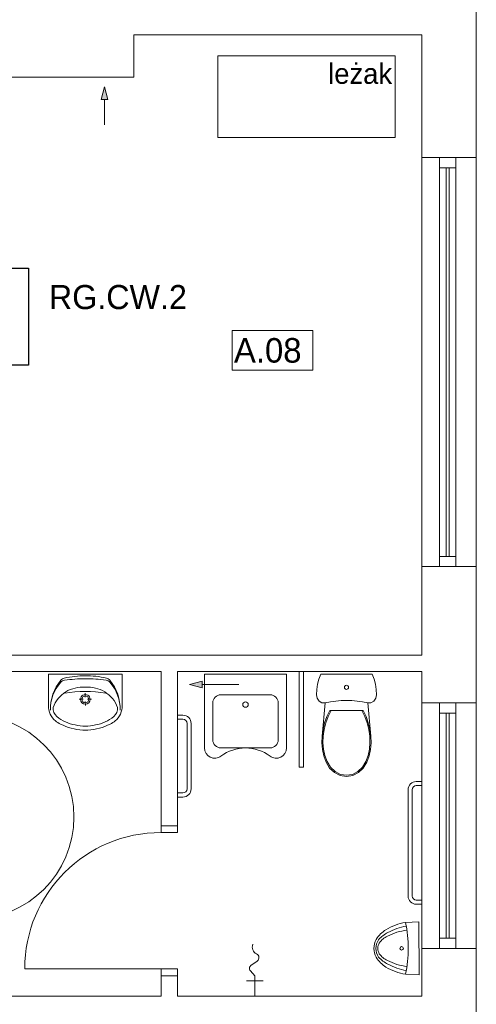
# Model space of a CAD drawing. Header units: millimetres. Extents: x -84458 to 77911, y -55868 to -29230.
# Tile 61 of 103: x 69003 to 69337, y -32393 to -31671. Entities that reach past the tile are written whole.
import ezdxf

# ---------------------------------------------------------------- set-up
doc = ezdxf.new("R2010")
doc.units = ezdxf.units.MM
doc.layers.add('CIENKA', color=7, linetype='Continuous', lineweight=20)
doc.layers.add('obwód gniazd', color=1, linetype='Continuous', lineweight=25)
doc.styles.add('GENERATED_STYLE_1', font='txt')

msp = doc.modelspace()

# ---------------------------------------------------------------- linework, layer by layer
at = {"layer": 'CIENKA'}
for p, q in [((69337.47, -31772.23), (69337.47, -31590.23)), ((69086.47, -31713.23), (69086.47, -31682.23)), ((69086.47, -31682.23), (69297.47, -31682.23)), ((69297.47, -31682.23), (69297.47, -31772.23)), ((69148.11, -31697.66), (69148.11, -31757.66)), ((69278.11, -31697.66), (69148.11, -31697.66)), ((69278.11, -31757.66), (69278.11, -31697.66)), ((68960.47, -31713.23), (69086.47, -31713.23)), ((69064.97, -31720.37), (69062.47, -31729.7)), ((69064.97, -31720.37), (69067.47, -31729.7)), ((69067.47, -31729.7), (69062.47, -31729.7)), ((69064.97, -31748.17), (69064.97, -31729.7)), ((69148.11, -31757.66), (69278.11, -31757.66)), ((69297.47, -31772.23), (69297.47, -32072.23)), ((69297.47, -31772.23), (69337.47, -31772.23)), ((69310.47, -32072.23), (69310.47, -31772.23)), ((69322.47, -32072.23), (69322.47, -31772.23)), ((69337.47, -32072.23), (69337.47, -31772.23)), ((69322.47, -31779.73), (69310.47, -31779.73)), ((69315.47, -32064.73), (69315.47, -31779.73)), ((69317.47, -32064.73), (69317.47, -31779.73)), ((69158.55, -31928.29), (69158.55, -31898.98)), ((69158.55, -31898.98), (69217.72, -31898.98)), ((69217.72, -31928.29), (69217.72, -31898.98)), ((69217.72, -31928.29), (69158.55, -31928.29)), ((69322.47, -32064.73), (69310.47, -32064.73)), ((69297.47, -32072.23), (69337.47, -32072.23)), ((69297.47, -32072.23), (69297.47, -32137.23)), ((69337.47, -32172.23), (69337.47, -32072.23)), ((69297.47, -32137.23), (68960.47, -32137.23)), ((68960.47, -32149.23), (69106.47, -32149.23)), ((69077.89, -32151.22), (69023.89, -32151.23)), ((69023.89, -32151.23), (69023.89, -32174.08)), ((69042.38, -32151.23), (69059.39, -32151.22)), ((69077.89, -32151.22), (69077.89, -32174.07)), ((69106.47, -32149.23), (69106.47, -32262.23)), ((69118.47, -32262.23), (69118.47, -32149.23)), ((69118.47, -32149.23), (69297.47, -32149.23)), ((69138.3, -32151.23), (69138.3, -32205.23)), ((69144.3, -32151.23), (69138.3, -32151.23)), ((69192.3, -32151.23), (69144.3, -32151.23)), ((69198.3, -32151.23), (69192.3, -32151.23)), ((69198.3, -32205.23), (69198.3, -32151.23)), ((69207.74, -32149.23), (69207.74, -32219.23)), ((69210.74, -32149.23), (69210.74, -32219.23)), ((69223.41, -32151.23), (69222.06, -32154.78)), ((69261.19, -32151.23), (69223.41, -32151.23)), ((69262.54, -32154.78), (69261.19, -32151.23)), ((69297.47, -32149.23), (69297.47, -32172.23)), ((69127.17, -32158.73), (69136.5, -32156.23)), ((69127.17, -32158.73), (69136.5, -32161.23)), ((69136.5, -32156.23), (69136.5, -32161.23)), ((69163.47, -32158.73), (69136.5, -32158.73)), ((69221.09, -32158.49), (69220.5, -32162.3)), ((69222.06, -32154.78), (69221.09, -32158.49)), ((69263.51, -32158.49), (69262.54, -32154.78)), ((69264.1, -32162.3), (69263.51, -32158.49)), ((69050.9, -32165.01), (69050.9, -32167.89)), ((69168.3, -32166.23), (69150.3, -32166.23)), ((69186.3, -32166.23), (69168.3, -32166.23)), ((69220.5, -32162.3), (69220.3, -32166.17)), ((69220.3, -32166.17), (69220.81, -32168.79)), ((69263.79, -32168.79), (69264.3, -32166.17)), ((69264.3, -32166.17), (69264.1, -32162.3)), ((69046.36, -32169.56), (69049.24, -32169.56)), ((69050.9, -32171.23), (69050.91, -32174.11)), ((69052.57, -32169.56), (69055.45, -32169.56)), ((69144.3, -32172.23), (69144.3, -32199.23)), ((69192.3, -32199.23), (69192.3, -32172.23)), ((69220.81, -32168.79), (69222.25, -32170.9)), ((69222.25, -32170.9), (69224.34, -32172.1)), ((69224.34, -32172.1), (69226.67, -32172.16)), ((69226.67, -32172.16), (69224.4, -32196.57)), ((69230.55, -32171.37), (69226.67, -32172.16)), ((69234.45, -32170.8), (69230.55, -32171.37)), ((69238.37, -32170.46), (69234.45, -32170.8)), ((69242.3, -32170.35), (69238.37, -32170.46)), ((69246.23, -32170.46), (69242.3, -32170.35)), ((69250.15, -32170.8), (69246.23, -32170.46)), ((69254.06, -32171.37), (69250.15, -32170.8)), ((69257.93, -32172.16), (69254.06, -32171.37)), ((69257.93, -32172.16), (69260.26, -32172.1)), ((69260.2, -32196.57), (69257.93, -32172.16)), ((69260.26, -32172.1), (69262.35, -32170.9)), ((69262.35, -32170.9), (69263.79, -32168.79)), ((69297.47, -32172.23), (69297.47, -32352.23)), ((69297.47, -32172.23), (69337.47, -32172.23)), ((69310.47, -32352.23), (69310.47, -32172.23)), ((69322.47, -32352.23), (69322.47, -32172.23)), ((69337.47, -32352.23), (69337.47, -32172.23)), ((69118.47, -32181.23), (69122.47, -32181.23)), ((69227.97, -32182.22), (69226.31, -32186.83)), ((69228.87, -32182.22), (69227.15, -32186.86)), ((69230.09, -32177.85), (69227.97, -32182.22)), ((69231.05, -32177.85), (69228.87, -32182.22)), ((69254.51, -32177.85), (69230.09, -32177.85)), ((69255.73, -32182.22), (69253.55, -32177.85)), ((69256.63, -32182.22), (69254.51, -32177.85)), ((69257.45, -32186.86), (69255.73, -32182.22)), ((69258.3, -32186.83), (69256.63, -32182.22)), ((69322.47, -32179.73), (69310.47, -32179.73)), ((69315.47, -32344.73), (69315.47, -32179.73)), ((69317.47, -32344.73), (69317.47, -32179.73)), ((69118.47, -32184.23), (69122.47, -32184.23)), ((69125.47, -32187.23), (69125.47, -32235.23)), ((69128.47, -32187.23), (69128.47, -32235.23)), ((69226.31, -32186.83), (69225.11, -32191.64)), ((69227.15, -32186.86), (69225.92, -32191.7)), ((69258.68, -32191.7), (69257.45, -32186.86)), ((69259.49, -32191.64), (69258.3, -32186.83)), ((69224.4, -32196.57), (69224.25, -32201.45)), ((69225.11, -32191.64), (69224.4, -32196.57)), ((69225.2, -32196.67), (69225.05, -32201.42)), ((69225.92, -32191.7), (69225.2, -32196.67)), ((69259.4, -32196.67), (69258.68, -32191.7)), ((69259.55, -32201.42), (69259.4, -32196.67)), ((69260.2, -32196.57), (69259.49, -32191.64)), ((69260.36, -32201.45), (69260.2, -32196.57)), ((69224.25, -32201.45), (69224.69, -32206.31)), ((69225.05, -32201.42), (69225.49, -32206.15)), ((69259.12, -32206.15), (69259.55, -32201.42)), ((69259.91, -32206.31), (69260.36, -32201.45)), ((69150.3, -32205.23), (69186.3, -32205.23)), ((69224.69, -32206.31), (69225.74, -32211.04)), ((69225.49, -32206.15), (69226.5, -32210.76)), ((69225.74, -32211.04), (69227.35, -32215.56)), ((69226.5, -32210.76), (69228.07, -32215.15)), ((69256.53, -32215.15), (69258.1, -32210.76)), ((69257.25, -32215.56), (69258.87, -32211.04)), ((69258.1, -32210.76), (69259.12, -32206.15)), ((69258.87, -32211.04), (69259.91, -32206.31)), ((69227.35, -32215.56), (69229.95, -32219.95)), ((69228.07, -32215.15), (69230.55, -32219.32)), ((69254.05, -32219.32), (69256.53, -32215.15)), ((69254.65, -32219.95), (69257.25, -32215.56)), ((69207.74, -32219.23), (69210.74, -32219.23)), ((69229.95, -32219.95), (69233.5, -32223.34)), ((69230.55, -32219.32), (69233.93, -32222.56)), ((69233.5, -32223.34), (69237.73, -32225.49)), ((69233.93, -32222.56), (69237.95, -32224.6)), ((69237.73, -32225.49), (69242.3, -32226.23)), ((69237.95, -32224.6), (69242.3, -32225.3)), ((69242.3, -32225.3), (69246.65, -32224.6)), ((69242.3, -32226.23), (69246.88, -32225.49)), ((69246.65, -32224.6), (69250.67, -32222.56)), ((69246.88, -32225.49), (69251.1, -32223.34)), ((69250.67, -32222.56), (69254.05, -32219.32)), ((69251.1, -32223.34), (69254.65, -32219.95)), ((69297.47, -32229.84), (69293.47, -32229.84)), ((69297.47, -32232.84), (69293.47, -32232.84)), ((69122.47, -32238.23), (69118.47, -32238.23)), ((69287.47, -32235.84), (69287.47, -32313.84)), ((69290.47, -32235.84), (69290.47, -32313.84)), ((69122.47, -32241.23), (69118.47, -32241.23)), ((69118.47, -32262.23), (69106.47, -32262.23)), ((69106.47, -32262.23), (69118.47, -32262.23)), ((69106.47, -32267.23), (69106.47, -32262.23)), ((69118.47, -32262.23), (69118.47, -32267.23)), ((69118.47, -32267.23), (69106.47, -32267.23)), ((69293.47, -32316.84), (69297.47, -32316.84)), ((69293.47, -32319.84), (69297.47, -32319.84)), ((69279.95, -32334.5), (69281.79, -32333.98)), ((69281.79, -32333.98), (69283.66, -32333.56)), ((69283.66, -32333.56), (69285.54, -32333.23)), ((69295.47, -32332.69), (69285.54, -32333.23)), ((69285.54, -32333.23), (69286.45, -32337.91)), ((69295.47, -32332.69), (69295.48, -32371.69)), ((69266.42, -32342.59), (69267.29, -32341.66)), ((69267.29, -32341.66), (69268.21, -32340.79)), ((69268.21, -32340.79), (69269.17, -32339.97)), ((69269.17, -32339.97), (69270.18, -32339.22)), ((69269.91, -32342.25), (69270.8, -32341.63)), ((69270.18, -32339.22), (69271.23, -32338.52)), ((69270.8, -32341.63), (69271.71, -32341.06)), ((69271.23, -32338.52), (69272.89, -32337.54)), ((69271.71, -32341.06), (69272.64, -32340.52)), ((69272.64, -32340.52), (69274.25, -32339.75)), ((69272.89, -32337.54), (69274.6, -32336.64)), ((69274.25, -32339.75), (69275.89, -32339.03)), ((69274.6, -32336.64), (69276.35, -32335.84)), ((69275.71, -32341.71), (69277.47, -32341.03)), ((69275.89, -32339.03), (69277.55, -32338.36)), ((69276.35, -32335.84), (69278.13, -32335.12)), ((69277.47, -32341.03), (69279.26, -32340.44)), ((69277.55, -32338.36), (69279.22, -32337.75)), ((69278.13, -32335.12), (69279.95, -32334.5)), ((69279.22, -32337.75), (69280.92, -32337.21)), ((69279.26, -32340.44), (69281.07, -32339.93)), ((69280.92, -32337.21), (69282.63, -32336.71)), ((69281.07, -32339.93), (69282.9, -32339.5)), ((69282.63, -32336.71), (69284.36, -32336.28)), ((69282.9, -32339.5), (69284.75, -32339.17)), ((69284.36, -32336.28), (69286.09, -32335.91)), ((69284.75, -32339.17), (69286.61, -32338.92)), ((69286.45, -32337.91), (69287.1, -32342.65)), ((69262.58, -32350.49), (69262.9, -32348.82)), ((69262.9, -32348.82), (69263.43, -32347.2)), ((69263.43, -32347.2), (69264.15, -32345.66)), ((69264.03, -32350.51), (69264.41, -32348.86)), ((69264.15, -32345.66), (69264.85, -32344.59)), ((69264.41, -32348.86), (69265.02, -32347.29)), ((69264.85, -32344.59), (69265.61, -32343.57)), ((69265.02, -32347.29), (69265.86, -32345.84)), ((69265.61, -32343.57), (69266.42, -32342.59)), ((69265.86, -32345.84), (69266.62, -32345.05)), ((69265.94, -32349.18), (69266.4, -32348.27)), ((69266.4, -32348.27), (69266.99, -32347.48)), ((69266.62, -32345.05), (69267.4, -32344.3)), ((69266.99, -32347.48), (69267.63, -32346.74)), ((69267.4, -32344.3), (69268.21, -32343.58)), ((69267.63, -32346.74), (69268.31, -32346.04)), ((69268.21, -32343.58), (69269.05, -32342.89)), ((69268.31, -32346.04), (69269.03, -32345.39)), ((69269.03, -32345.39), (69269.79, -32344.79)), ((69269.05, -32342.89), (69269.91, -32342.25)), ((69269.79, -32344.79), (69270.59, -32344.24)), ((69270.59, -32344.24), (69271.42, -32343.75)), ((69271.42, -32343.75), (69272.28, -32343.32)), ((69272.28, -32343.32), (69273.98, -32342.48)), ((69273.98, -32342.48), (69275.71, -32341.71)), ((69287.1, -32342.65), (69287.49, -32347.41)), ((69287.49, -32347.41), (69287.62, -32352.19)), ((69322.47, -32344.73), (69310.47, -32344.73)), ((69262.48, -32352.2), (69262.58, -32350.49)), ((69262.59, -32353.9), (69262.48, -32352.2)), ((69262.91, -32355.58), (69262.59, -32353.9)), ((69263.43, -32357.2), (69262.91, -32355.58)), ((69263.9, -32352.2), (69264.03, -32350.51)), ((69264.03, -32353.89), (69263.9, -32352.2)), ((69264.41, -32355.54), (69264.03, -32353.89)), ((69265.03, -32357.11), (69264.41, -32355.54)), ((69265.33, -32352.2), (69265.4, -32351.17)), ((69265.4, -32353.23), (69265.33, -32352.2)), ((69265.4, -32351.17), (69265.6, -32350.15)), ((69265.6, -32354.24), (69265.4, -32353.23)), ((69265.6, -32350.15), (69265.94, -32349.18)), ((69265.94, -32355.21), (69265.6, -32354.24)), ((69266.4, -32356.13), (69265.94, -32355.21)), ((69266.99, -32356.91), (69266.4, -32356.13)), ((69281.43, -32352.19), (69281.81, -32351.23)), ((69281.81, -32353.15), (69281.43, -32352.19)), ((69281.81, -32351.23), (69282.72, -32350.84)), ((69282.72, -32353.55), (69281.81, -32353.15)), ((69282.72, -32350.84), (69283.64, -32351.23)), ((69283.64, -32353.15), (69282.72, -32353.55)), ((69283.64, -32351.23), (69284.02, -32352.19)), ((69284.02, -32352.19), (69283.64, -32353.15)), ((69287.62, -32352.19), (69287.5, -32356.97)), ((69297.47, -32352.23), (69297.47, -32387.23)), ((69297.47, -32352.23), (69337.47, -32352.23)), ((69337.47, -32637.23), (69337.47, -32352.23)), ((69264.16, -32358.73), (69263.43, -32357.2)), ((69264.86, -32359.8), (69264.16, -32358.73)), ((69265.62, -32360.83), (69264.86, -32359.8)), ((69265.87, -32358.55), (69265.03, -32357.11)), ((69266.43, -32361.81), (69265.62, -32360.83)), ((69266.62, -32359.34), (69265.87, -32358.55)), ((69267.3, -32362.74), (69266.43, -32361.81)), ((69267.4, -32360.09), (69266.62, -32359.34)), ((69267.63, -32357.66), (69266.99, -32356.91)), ((69268.22, -32363.61), (69267.3, -32362.74)), ((69268.22, -32360.81), (69267.4, -32360.09)), ((69268.31, -32358.35), (69267.63, -32357.66)), ((69269.05, -32361.5), (69268.22, -32360.81)), ((69269.04, -32359), (69268.31, -32358.35)), ((69269.8, -32359.6), (69269.04, -32359)), ((69269.92, -32362.15), (69269.05, -32361.5)), ((69270.6, -32360.15), (69269.8, -32359.6)), ((69270.81, -32362.76), (69269.92, -32362.15)), ((69271.43, -32360.64), (69270.6, -32360.15)), ((69271.72, -32363.33), (69270.81, -32362.76)), ((69272.29, -32361.07), (69271.43, -32360.64)), ((69272.65, -32363.87), (69271.72, -32363.33)), ((69273.99, -32361.91), (69272.29, -32361.07)), ((69275.71, -32362.68), (69273.99, -32361.91)), ((69277.48, -32363.35), (69275.71, -32362.68)), ((69279.26, -32363.95), (69277.48, -32363.35)), ((69287.11, -32361.73), (69286.46, -32366.47)), ((69287.5, -32356.97), (69287.11, -32361.73)), ((69106.47, -32367.23), (69006.47, -32367.23)), ((69106.47, -32367.23), (69118.47, -32367.23)), ((69106.47, -32372.23), (69106.47, -32367.23)), ((69118.47, -32367.23), (69118.47, -32372.23)), ((69175.14, -32372.28), (69171.85, -32368.68)), ((69269.18, -32364.42), (69268.22, -32363.61)), ((69270.19, -32365.18), (69269.18, -32364.42)), ((69271.24, -32365.87), (69270.19, -32365.18)), ((69272.9, -32366.85), (69271.24, -32365.87)), ((69274.26, -32364.64), (69272.65, -32363.87)), ((69274.61, -32367.75), (69272.9, -32366.85)), ((69275.9, -32365.36), (69274.26, -32364.64)), ((69276.36, -32368.55), (69274.61, -32367.75)), ((69277.55, -32366.03), (69275.9, -32365.36)), ((69278.14, -32369.26), (69276.36, -32368.55)), ((69279.23, -32366.63), (69277.55, -32366.03)), ((69279.96, -32369.88), (69278.14, -32369.26)), ((69280.93, -32367.18), (69279.23, -32366.63)), ((69281.08, -32364.46), (69279.26, -32363.95)), ((69281.8, -32370.4), (69279.96, -32369.88)), ((69282.64, -32367.67), (69280.93, -32367.18)), ((69282.91, -32364.88), (69281.08, -32364.46)), ((69283.67, -32370.83), (69281.8, -32370.4)), ((69284.37, -32368.1), (69282.64, -32367.67)), ((69284.76, -32365.21), (69282.91, -32364.88)), ((69286.1, -32368.47), (69284.37, -32368.1)), ((69286.62, -32365.46), (69284.76, -32365.21)), ((69286.46, -32366.47), (69285.55, -32371.15)), ((69118.47, -32372.23), (69106.47, -32372.23)), ((69106.47, -32372.23), (69106.47, -32387.23)), ((69118.47, -32372.23), (69106.47, -32372.23)), ((69118.47, -32387.23), (69118.47, -32372.23)), ((69169.14, -32376.02), (69181.14, -32376.02)), ((69175.14, -32387.23), (69175.14, -32372.28)), ((69285.55, -32371.15), (69283.67, -32370.83)), ((69295.48, -32371.69), (69285.55, -32371.15)), ((69106.47, -32387.23), (68891.47, -32387.23)), ((69297.47, -32387.23), (69118.47, -32387.23))]:
    msp.add_line(p, q, dxfattribs=at)
for centre, radius, start, end in [((69050.4, -32219.91), 67.59, 89.58649, 102.79079), ((69051.49, -32219.91), 67.59, 77.32527, 90.52957), ((69059.25, -32177.02), 33.96, 140.76154, 181.00401), ((69055.8, -32177.21), 30.51, 138.62126, 180.77347), ((69036.28, -32160.01), 4.5, 97.92721, 138.62126), ((69036.43, -32158.39), 4.5, 102.79079, 140.76154), ((69051.58, -32269.83), 115.38, 90.34175, 97.92721), ((69048.97, -32184.72), 24.06, 85.41332, 121.07535), ((69050.41, -32269.84), 115.38, 82.18885, 89.77431), ((69052.83, -32184.71), 24.06, 58.96324, 94.62527), ((69065.48, -32159.98), 4.5, 41.4948, 82.18885), ((69065.33, -32158.36), 4.5, 39.35452, 77.32527), ((69042.55, -32177.04), 33.96, 359.11205, 39.35452), ((69046, -32177.22), 30.51, 359.34259, 41.4948), ((69242.3, -32160.76), 1.5, 0, 180), ((69242.3, -32160.76), 1.5, 180, 0), ((69049.61, -32184.33), 24.07, 122.86352, 158.46737), ((69050.93, -32262.3), 98.49, 81.19274, 98.83972), ((69050.9, -32169.56), 3.5, 0.01929, 180.01929), ((69050.9, -32169.56), 2.5, 0.01929, 180.01929), ((69052.19, -32184.33), 24.07, 21.57122, 57.17507), ((69150.3, -32172.23), 6, 90, 180), ((69186.3, -32172.23), 6, 0, 90), ((69037.62, -32174.67), 13.74, 177.56411, 231.27387), ((69035.29, -32176.04), 8.09, 176.08869, 229.21769), ((69050.9, -32169.56), 3.5, 180.01929, 0.01929), ((69050.9, -32169.56), 2.5, 180.01929, 0.01929), ((69066.5, -32176.03), 8.09, 310.8209, 3.9499), ((69064.17, -32174.66), 13.74, 308.76472, 2.47448), ((69168.3, -32173.43), 2, 0, 180), ((69168.3, -32173.43), 2, 180, 0), ((68967.51, -32255.89), 75, 0, 180), ((69048.55, -32159.49), 29.3, 230.73424, 260.02153), ((69053.23, -32159.49), 29.3, 280.01706, 309.30435), ((69122.47, -32187.23), 6, 0, 90), ((69042.32, -32168.77), 21.28, 231.33449, 242.86215), ((69052.25, -32147.86), 44.42, 243.7596, 265.81406), ((69050.89, -32157.56), 31.67, 256.45268, 283.58591), ((69049.52, -32147.86), 44.42, 274.22453, 296.27899), ((69059.47, -32168.76), 21.28, 297.17644, 308.7041), ((69122.47, -32187.23), 3, 0, 90), ((69050.89, -32165.23), 27, 266.00688, 274.03171), ((69150.3, -32199.23), 6, 180, 270), ((69186.3, -32199.23), 6, 270, 0), ((69145.8, -32205.23), 7.5, 180, 306.8699), ((69168.3, -32235.23), 30, 53.1301, 126.8699), ((69190.8, -32205.23), 7.5, 233.1301, 0), ((69293.47, -32235.84), 6, 90, 180), ((69293.47, -32235.84), 3, 90, 180), ((69122.47, -32235.23), 6, 270, 0), ((69122.47, -32235.23), 3, 270, 0), ((68967.51, -32255.89), 75, 180, 0), ((69106.47, -32367.23), 100, 90, 180), ((69293.47, -32313.84), 6, 180, 270), ((69293.47, -32313.84), 3, 180, 270), ((69178.6, -32351.33), 5.35, 156.70626, 245.14275), ((69151.18, -32328.52), 41.87, 300.55261, 308.02114), ((69175.04, -32359.03), 3.14, 308.02114, 65.14275), ((69173.82, -32366.88), 2.67, 120.55261, 222.38586)]:
    msp.add_arc(centre, radius, start, end, dxfattribs=at)
for points in [[(69064.97, -31720.37), (69067.47, -31729.7), (69062.47, -31729.7)], [(69127.17, -32158.73), (69136.5, -32156.23), (69136.5, -32161.23)]]:
    msp.add_solid(points, dxfattribs=at)
at = {"layer": 'obwód gniazd'}
msp.add_lwpolyline([(69009.16, -31853.25), (69009.16, -31924.47), (68961.96, -31924.47), (68961.96, -31853.25)], close=True, dxfattribs=at)

# ---------------------------------------------------------------- texts
at = {"layer": 'CIENKA', "style": 'GENERATED_STYLE_1'}
for s, height, p in [('leżak', 15, (69228.91, -31718.2)), ('A.08', 18, (69159.85, -31922.64))]:
    msp.add_text(s, height=height, dxfattribs=at).set_placement(p)
at = {"layer": 'obwód gniazd'}
msp.add_text('RG.CW.2', height=17.68, dxfattribs=at).set_placement((69024.21, -31883.4))

doc.saveas('drawing.dxf')
